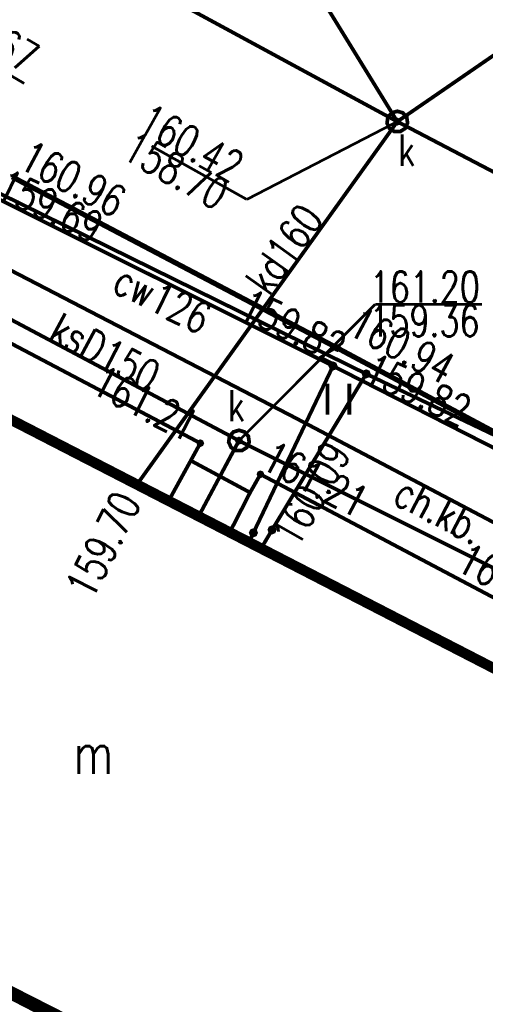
# Model space of a CAD drawing. Extents: x 0 to 7432618, y -40 to 5712028.
# Tile 55 of 165: x 7430724 to 7430735, y 5711529 to 5711553. Entities that reach past the tile are written whole.
import ezdxf
from ezdxf.enums import TextEntityAlignment as Align

# ---------------------------------------------------------------- set-up
doc = ezdxf.new("R2010")
doc.units = 0
doc.header["$MEASUREMENT"] = 0
doc.linetypes.add('0', pattern=[1.5, 1, -0.5])
doc.linetypes.add('2218', pattern=[1, 0.5, -0.5])
for name, color, linetype in [('Dzialki', 7, 'Continuous'), ('EGBB_E_T_0', 7, 'Continuous'), ('EGBB_L_0', 7, 'Continuous'), ('EGBE_L_3', 7, 'Continuous'), ('OTK_E_T_1', 7, 'Continuous'), ('OTK_L_1', 7, 'Continuous'), ('OTK_L_2', 7, 'Continuous'), ('OTK_L_4', 7, 'Continuous'), ('OTR_T_0', 7, 'Continuous'), ('OTZ_L_3', 7, 'Continuous'), ('SUCP_E_T_0', 7, 'Continuous'), ('SUCP_L_0', 7, 'Continuous'), ('SUCR_T_0', 7, 'Continuous'), ('SUK_E_T_4', 7, 'Continuous'), ('SUK_T_3', 7, 'Continuous'), ('SUKP_E_T_0', 7, 'Continuous'), ('SUKP_L_0', 7, 'Continuous'), ('SUKR_T_0', 7, 'Continuous'), ('Uzytki', 7, 'Continuous')]:
    doc.layers.add(name, color=color, linetype=linetype)
doc.styles.add('STYL_ARIAL', font='simplex', dxfattribs={"width": 0.75, "oblique": 0.1})

msp = doc.modelspace()

# ---------------------------------------------------------------- linework, layer by layer
at = {"layer": 'Dzialki', "color": 18, "true_color": 0x000000, "const_width": 0.09}
msp.add_lwpolyline([(7430743.309, 5711519.5701), (7430708.41, 5711537.33)], dxfattribs=at)
at = {"layer": 'EGBB_L_0', "color": 18, "true_color": 0x000000, "const_width": 0.25}
for points in [[(7430742.58, 5711533.52), (7430714.7306, 5711547.8501)], [(7430709.07, 5711536.93), (7430736.93, 5711522.56)]]:
    msp.add_lwpolyline(points, dxfattribs=at)
at = {"layer": 'EGBE_L_3', "color": 18, "true_color": 0x000000, "const_width": 0.09}
for points in [[(7430728.17, 5711542.18), (7430727.6363, 5711541.2093)], [(7430729.6, 5711541.41), (7430728.17, 5711542.18)], [(7430729.1099, 5711540.4511), (7430729.6, 5711541.41)], [(7430727.6363, 5711541.2093), (7430729.1099, 5711540.4511)]]:
    msp.add_lwpolyline(points, dxfattribs=at)
at = {"layer": 'OTK_L_1', "color": 18, "true_color": 0x000000, "const_width": 0.125}
for points in [[(7430731.71, 5711544.89), (7430723.86, 5711549.02)], [(7430746.22, 5711537.13), (7430731.71, 5711544.89)]]:
    msp.add_lwpolyline(points, dxfattribs=at)
at = {"layer": 'OTK_L_2', "color": 18, "linetype": '0', "true_color": 0x000000, "const_width": 0.09}
for points in [[(7430730.69, 5711543.21), (7430721.97, 5711547.73)], [(7430720.96, 5711546.52), (7430728.4, 5711542.6)], [(7430745.7, 5711535.3), (7430730.69, 5711543.21)], [(7430728.4, 5711542.6), (7430728.17, 5711542.18)], [(7430728.17, 5711542.18), (7430729.6, 5711541.41)], [(7430729.6, 5711541.41), (7430729.85, 5711541.85)], [(7430729.85, 5711541.85), (7430736.98, 5711538.08)], [(7430736.93, 5711522.56), (7430709.07, 5711536.93)]]:
    msp.add_lwpolyline(points, dxfattribs=at)
at = {"layer": 'OTK_L_4', "color": 18, "linetype": '0', "true_color": 0x000000, "const_width": 0.09}
for points in [[(7430723.86, 5711549.02), (7430731.71, 5711544.89)], [(7430731.71, 5711544.89), (7430746.22, 5711537.13)]]:
    msp.add_lwpolyline(points, dxfattribs=at)
at = {"layer": 'OTR_T_0', "color": 18, "true_color": 0x000000, "const_width": 0.09}
for points in [[(7430731.71, 5711544.935), (7430731.7418, 5711544.9218), (7430731.755, 5711544.89), (7430731.7418, 5711544.8582), (7430731.71, 5711544.845), (7430731.6782, 5711544.8582), (7430731.665, 5711544.89), (7430731.6782, 5711544.9218), (7430731.71, 5711544.935)], [(7430728.4, 5711542.645), (7430728.4318, 5711542.6318), (7430728.445, 5711542.6), (7430728.4318, 5711542.5682), (7430728.4, 5711542.555), (7430728.3682, 5711542.5682), (7430728.355, 5711542.6), (7430728.3682, 5711542.6318), (7430728.4, 5711542.645)], [(7430729.85, 5711541.895), (7430729.8818, 5711541.8818), (7430729.895, 5711541.85), (7430729.8818, 5711541.8182), (7430729.85, 5711541.805), (7430729.8182, 5711541.8182), (7430729.805, 5711541.85), (7430729.8182, 5711541.8818), (7430729.85, 5711541.895)]]:
    msp.add_lwpolyline(points, dxfattribs=at)
at = {"layer": 'OTZ_L_3', "color": 18, "linetype": '0', "true_color": 0x000000, "const_width": 0.09}
for points in [[(7430731.71, 5711544.89), (7430723.86, 5711549.02)], [(7430721.97, 5711547.73), (7430730.69, 5711543.21)], [(7430746.22, 5711537.13), (7430731.71, 5711544.89)], [(7430731.4675, 5711543.285), (7430731.4675, 5711544.035)], [(7430731.9925, 5711543.285), (7430731.9925, 5711544.035)], [(7430730.69, 5711543.21), (7430745.7, 5711535.3)]]:
    msp.add_lwpolyline(points, dxfattribs=at)
at = {"layer": 'SUCP_L_0', "color": 6, "true_color": 0xed00ed, "const_width": 0.09}
for points in [[(7430731.6, 5711544.46), (7430723.5, 5711548.5)], [(7430732.4, 5711544.27), (7430723.52, 5711548.64)], [(7430729.68, 5711540.44), (7430731.6, 5711544.46)], [(7430740.16, 5711540.1), (7430731.6, 5711544.46)], [(7430732.4, 5711544.27), (7430730.13, 5711540.51)], [(7430740.69, 5711540.31), (7430732.4, 5711544.27)], [(7430729.576, 5711540.2113), (7430729.68, 5711540.44)], [(7430730.13, 5711540.51), (7430729.8655, 5711540.0623)]]:
    msp.add_lwpolyline(points, dxfattribs=at)
at = {"layer": 'SUCR_T_0', "color": 6, "true_color": 0xed00ed, "const_width": 0.09}
for points in [[(7430731.6, 5711544.5225), (7430731.6442, 5711544.5042), (7430731.6625, 5711544.46), (7430731.6442, 5711544.4158), (7430731.6, 5711544.3975), (7430731.5558, 5711544.4158), (7430731.5375, 5711544.46), (7430731.5558, 5711544.5042), (7430731.6, 5711544.5225)], [(7430732.4, 5711544.3325), (7430732.4442, 5711544.3142), (7430732.4625, 5711544.27), (7430732.4442, 5711544.2258), (7430732.4, 5711544.2075), (7430732.3558, 5711544.2258), (7430732.3375, 5711544.27), (7430732.3558, 5711544.3142), (7430732.4, 5711544.3325)], [(7430729.68, 5711540.5025), (7430729.7242, 5711540.4842), (7430729.7425, 5711540.44), (7430729.7242, 5711540.3958), (7430729.68, 5711540.3775), (7430729.6358, 5711540.3958), (7430729.6175, 5711540.44), (7430729.6358, 5711540.4842), (7430729.68, 5711540.5025)], [(7430730.13, 5711540.5725), (7430730.1742, 5711540.5542), (7430730.1925, 5711540.51), (7430730.1742, 5711540.4658), (7430730.13, 5711540.4475), (7430730.0858, 5711540.4658), (7430730.0675, 5711540.51), (7430730.0858, 5711540.5542), (7430730.13, 5711540.5725)]]:
    msp.add_lwpolyline(points, dxfattribs=at)
at = {"layer": 'SUK_T_3', "color": 36, "true_color": 0x803300, "const_width": 0.09}
for points in [[(7430733.15, 5711550.6), (7430733.2852, 5711550.5603), (7430733.3774, 5711550.4539), (7430733.3975, 5711550.3144), (7430733.3389, 5711550.1863), (7430733.2204, 5711550.1101), (7430733.0796, 5711550.1101), (7430732.9611, 5711550.1863), (7430732.9025, 5711550.3144), (7430732.9226, 5711550.4539), (7430733.0148, 5711550.5603), (7430733.15, 5711550.6)], [(7430729.3321, 5711542.9106), (7430729.4673, 5711542.8709), (7430729.5595, 5711542.7645), (7430729.5796, 5711542.625), (7430729.521, 5711542.4969), (7430729.4025, 5711542.4207), (7430729.2617, 5711542.4207), (7430729.1432, 5711542.4969), (7430729.0846, 5711542.625), (7430729.1047, 5711542.7645), (7430729.1969, 5711542.8709), (7430729.3321, 5711542.9106)]]:
    msp.add_lwpolyline(points, dxfattribs=at)
at = {"layer": 'SUKP_L_0', "color": 36, "true_color": 0x803300, "const_width": 0.09}
for points in [[(7430726.8471, 5711560.5847), (7430733.15, 5711550.35)], [(7430720.93, 5711556.97), (7430733.15, 5711550.35)], [(7430733.15, 5711550.35), (7430739.81, 5711554.93)], [(7430733.15, 5711550.35), (7430726.8719, 5711541.6027)], [(7430733.15, 5711550.35), (7430739.86, 5711546.84)], [(7430729.3321, 5711542.6606), (7430720.48, 5711547.36)], [(7430729.3321, 5711542.6606), (7430728.3597, 5711540.8371)], [(7430738.17, 5711538.24), (7430729.3321, 5711542.6606)]]:
    msp.add_lwpolyline(points, dxfattribs=at)
at = {"layer": 'SUKR_T_0', "color": 36, "true_color": 0x803300, "const_width": 0.065}
for points in [[(7430721.9319, 5711552.576), (7430724.1548, 5711551.2691)], [(7430733.15, 5711550.4125), (7430733.1942, 5711550.3942), (7430733.2125, 5711550.35), (7430733.1942, 5711550.3058), (7430733.15, 5711550.2875), (7430733.1058, 5711550.3058), (7430733.0875, 5711550.35), (7430733.1058, 5711550.3942), (7430733.15, 5711550.4125)], [(7430733.15, 5711550.35), (7430729.5212, 5711548.4741)], [(7430727.2238, 5711549.7601), (7430729.5212, 5711548.4741)], [(7430729.3321, 5711542.6606), (7430732.6169, 5711545.9469)], [(7430732.6169, 5711545.9469), (7430735.1954, 5711545.9469)], [(7430729.3321, 5711542.7231), (7430729.3763, 5711542.7048), (7430729.3946, 5711542.6606), (7430729.3763, 5711542.6164), (7430729.3321, 5711542.5981), (7430729.2879, 5711542.6164), (7430729.2696, 5711542.6606), (7430729.2879, 5711542.7048), (7430729.3321, 5711542.7231)], [(7430726.87, 5711541.6625), (7430726.9142, 5711541.6442), (7430726.9325, 5711541.6), (7430726.9142, 5711541.5558), (7430726.87, 5711541.5375), (7430726.8258, 5711541.5558), (7430726.8075, 5711541.6), (7430726.8258, 5711541.6442), (7430726.87, 5711541.6625)]]:
    msp.add_lwpolyline(points, dxfattribs=at)
at = {"layer": 'Uzytki', "color": 96, "linetype": '2218', "true_color": 0x008000, "const_width": 0.09}
msp.add_lwpolyline([(7430708.41, 5711537.33), (7430743.309, 5711519.5701)], dxfattribs=at)

# ---------------------------------------------------------------- texts
at = {"layer": 'EGBB_E_T_0', "color": 18, "true_color": 0x000000, "style": 'STYL_ARIAL', "width": 0.75}
msp.add_text('m', height=1, dxfattribs=at).set_placement((7430725.8276, 5711535.1317), align=Align.MIDDLE_CENTER)
at = {"layer": 'OTK_E_T_1', "color": 18, "true_color": 0x000000, "style": 'STYL_ARIAL', "width": 0.75}
msp.add_text('ch.kb.', height=0.75, rotation=332.6676, dxfattribs=at).set_placement((7430734.1717, 5711540.9841), align=Align.MIDDLE_CENTER)
at = {"layer": 'OTR_T_0', "color": 18, "true_color": 0x000000, "style": 'STYL_ARIAL', "width": 0.75}
for s, rotation, p in [('160.96', 332.2505, (7430723.8794, 5711549.0569)), ('160.94', 331.862, (7430731.8129, 5711545.0517)), ('161.21', 332.1323, (7430729.7226, 5711541.8215))]:
    msp.add_text(s, height=0.75, rotation=rotation, dxfattribs=at).set_placement(p, align=Align.BOTTOM_LEFT)
for s, rotation, p in [('161.21', 332.6501, (7430727.9781, 5711542.4165)), ('161.23', 331.9605, (7430736.763, 5711538.1168))]:
    msp.add_text(s, height=0.75, rotation=rotation, dxfattribs=at).set_placement(p, align=Align.BOTTOM_RIGHT)
at = {"layer": 'SUCP_E_T_0', "color": 6, "true_color": 0xed00ed, "style": 'STYL_ARIAL', "width": 0.75}
msp.add_text('cw126', height=0.75, rotation=333.7974, dxfattribs=at).set_placement((7430727.4848, 5711546.0754), align=Align.MIDDLE_CENTER)
at = {"layer": 'SUCR_T_0', "color": 6, "true_color": 0xed00ed, "style": 'STYL_ARIAL', "width": 0.75}
for s, rotation, p in [('159.69', 333.8826, (7430723.5891, 5711548.8978)), ('159.82', 334.4669, (7430732.4507, 5711544.4535)), ('160.09', 60.3583, (7430730.4171, 5711540.2322))]:
    msp.add_text(s, height=0.75, rotation=rotation, dxfattribs=at).set_placement(p, align=Align.MIDDLE_LEFT)
msp.add_text('159.82', height=0.75, rotation=333.5889, dxfattribs=at).set_placement((7430731.8258, 5711544.8266), align=Align.MIDDLE_RIGHT)
at = {"layer": 'SUK_E_T_4', "color": 36, "true_color": 0x803300, "style": 'STYL_ARIAL', "width": 0.75}
for p in [(7430733.1702, 5711549.0608), (7430729.067, 5711542.903)]:
    msp.add_text('k', height=0.75, dxfattribs=at).set_placement(p, align=Align.BOTTOM_LEFT)
at = {"layer": 'SUKP_E_T_0', "color": 36, "true_color": 0x803300, "style": 'STYL_ARIAL', "width": 0.75}
for s, rotation, p in [('kd160', 54.3325, (7430730.4196, 5711547.2767)), ('ksD150', 332.0374, (7430726.1058, 5711544.7906))]:
    msp.add_text(s, height=0.75, rotation=rotation, dxfattribs=at).set_placement(p, align=Align.MIDDLE_CENTER)
at = {"layer": 'SUKR_T_0', "color": 36, "true_color": 0x803300, "style": 'STYL_ARIAL', "width": 0.75}
for s, rotation, p in [('160.67', 329.547, (7430722.2925, 5711553.475)), ('160.42', 330.7621, (7430727.2051, 5711550.8085)), ('158.70', 330.7621, (7430726.8345, 5711550.145))]:
    msp.add_text(s, height=0.75, rotation=rotation, dxfattribs=at).set_placement(p, align=Align.TOP_LEFT)
for s, p in [('161.20', (7430732.4863, 5711546.7407)), ('159.36', (7430732.4768, 5711545.9231))]:
    msp.add_text(s, height=0.75, dxfattribs=at).set_placement(p, align=Align.TOP_LEFT)
msp.add_text('159.70', height=0.75, rotation=63.2779, dxfattribs=at).set_placement((7430726.6531, 5711541.3359), align=Align.MIDDLE_RIGHT)

doc.saveas('drawing.dxf')
